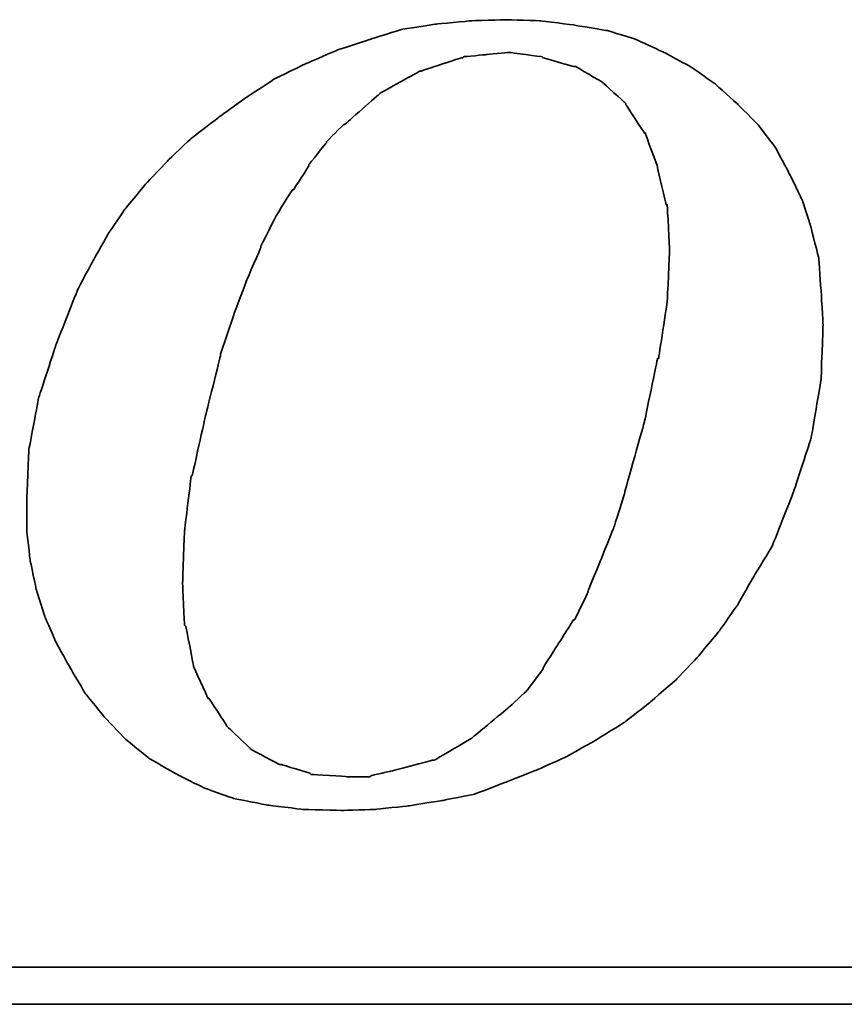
# Model space of a CAD drawing. Header units: millimetres. Extents: x 20 to 369, y 420 to 544.
# Tile 46 of 53: x 303.11 to 305.93, y 456.07 to 459.44. Entities that reach past the tile are written whole.
import ezdxf

# ---------------------------------------------------------------- set-up
doc = ezdxf.new("R2010")
doc.units = ezdxf.units.MM
doc.layers.add('DIM', color=4, linetype='CONTINUOUS')
doc.layers.add('layer 1', color=7, linetype='CONTINUOUS')

# ---------------------------------------------------------------- blocks, each defined once
blk = doc.blocks.new('TBI MOTION logo(完整正式版)')
at = {"layer": 'layer 1', "color": 22, "lineweight": 35}
for points, knots in [([(35.79625, -6.98375), (35.79625, -6.98375), (36.23125, -7.43875), (36.23125, -7.43875), (36.23125, -7.43875), (36.23125, -7.43875), (36.75625, -7.87125), (36.75625, -7.87125), (36.75625, -7.87125), (36.75625, -7.87125), (37.33125, -8.20375), (37.33125, -8.20375), (37.33125, -8.20375), (37.33125, -8.20375), (37.95625, -8.51875), (37.95625, -8.51875), (37.95625, -8.51875), (37.95625, -8.51875), (38.62625, -8.75875), (38.62625, -8.75875), (38.62625, -8.75875), (38.62625, -8.75875), (39.37125, -8.90375), (39.37125, -8.90375), (39.37125, -8.90375), (39.37125, -8.90375), (40.14125, -8.99875), (40.14125, -8.99875), (40.14125, -8.99875), (40.14125, -8.99875), (41.02625, -9.02375), (41.02625, -9.02375), (41.02625, -9.02375), (41.02625, -9.02375), (41.74625, -8.99875), (41.74625, -8.99875), (41.74625, -8.99875), (41.74625, -8.99875), (42.46625, -8.92375), (42.46625, -8.92375), (42.46625, -8.92375), (42.46625, -8.92375), (43.21125, -8.80625), (43.21125, -8.80625), (43.21125, -8.80625), (43.21125, -8.80625), (43.93125, -8.66375), (43.93125, -8.66375), (43.93125, -8.66375), (43.93125, -8.66375), (44.62625, -8.39875), (44.62625, -8.39875), (44.62625, -8.39875), (44.62625, -8.39875), (45.29625, -8.13375), (45.29625, -8.13375), (45.29625, -8.13375), (45.29625, -8.13375), (45.94625, -7.84375), (45.94625, -7.84375), (45.94625, -7.84375), (45.94625, -7.84375), (46.61625, -7.46375), (46.61625, -7.46375), (46.61625, -7.46375), (46.61625, -7.46375), (47.24125, -7.07875), (47.24125, -7.07875), (47.24125, -7.07875), (47.24125, -7.07875), (47.81625, -6.62375), (47.81625, -6.62375), (47.81625, -6.62375), (47.81625, -6.62375), (48.36875, -6.14375), (48.36875, -6.14375), (48.36875, -6.14375), (48.36875, -6.14375), (48.84625, -5.64125), (48.84625, -5.64125), (48.84625, -5.64125), (48.84625, -5.64125), (49.32625, -5.06375), (49.32625, -5.06375), (49.32625, -5.06375), (49.32625, -5.06375), (49.71125, -4.51374), (49.71125, -4.51374), (49.71125, -4.51374), (49.71125, -4.51374), (50.09625, -3.83874), (50.09625, -3.83874), (50.09625, -3.83874), (50.09625, -3.83874), (50.48125, -3.21374), (50.48125, -3.21374), (50.48125, -3.21374), (50.48125, -3.21374), (50.96125, -1.99125), (50.96125, -1.99125), (50.96125, -1.99125), (50.96125, -1.99125), (51.34375, -0.81875), (51.34375, -0.81875), (51.34375, -0.81875), (51.34375, -0.81875), (51.56125, 0.45624), (51.56125, 0.45624), (51.56125, 0.45624), (51.56125, 0.45624), (51.60625, 1.67624), (51.60625, 1.67624), (51.60625, 1.67624), (51.60625, 1.67624), (51.56125, 2.44625), (51.56125, 2.44625), (51.56125, 2.44625), (51.56125, 2.44625), (51.51125, 3.14125), (51.51125, 3.14125), (51.51125, 3.14125), (51.51125, 3.14125), (51.34375, 3.81125), (51.34375, 3.81125), (51.34375, 3.81125), (51.34375, 3.81125), (51.15125, 4.41125), (51.15125, 4.41125), (51.15125, 4.41125), (51.15125, 4.41125), (50.86125, 5.01125), (50.86125, 5.01125), (50.86125, 5.01125), (50.86125, 5.01125), (50.55125, 5.58875), (50.55125, 5.58875), (50.55125, 5.58875), (50.55125, 5.58875), (50.16625, 6.09125), (50.16625, 6.09125), (50.16625, 6.09125), (50.16625, 6.09125), (49.71125, 6.54875), (49.71125, 6.54875), (49.71125, 6.54875), (49.71125, 6.54875), (49.23125, 6.98125), (49.23125, 6.98125), (49.23125, 6.98125), (49.23125, 6.98125), (48.67875, 7.36625), (48.67875, 7.36625), (48.67875, 7.36625), (48.67875, 7.36625), (48.10375, 7.67625), (48.10375, 7.67625), (48.10375, 7.67625), (48.10375, 7.67625), (47.48125, 7.96375), (47.48125, 7.96375), (47.48125, 7.96375), (47.48125, 7.96375), (46.85625, 8.15625), (46.85625, 8.15625), (46.85625, 8.15625), (46.85625, 8.15625), (46.13625, 8.27624), (46.13625, 8.27624), (46.13625, 8.27624), (46.13625, 8.27624), (45.39125, 8.37125), (45.39125, 8.37125), (45.39125, 8.37125), (45.39125, 8.37125), (44.62625, 8.39624), (44.62625, 8.39624), (44.62625, 8.39624), (44.62625, 8.39624), (43.83625, 8.37125), (43.83625, 8.37125), (43.83625, 8.37125), (43.83625, 8.37125), (43.09125, 8.30125), (43.09125, 8.30125), (43.09125, 8.30125), (43.09125, 8.30125), (42.32125, 8.18125), (42.32125, 8.18125), (42.32125, 8.18125), (42.32125, 8.18125), (41.62875, 7.96375), (41.62875, 7.96375), (41.62875, 7.96375), (41.62875, 7.96375), (40.90625, 7.72625), (40.90625, 7.72625), (40.90625, 7.72625), (40.90625, 7.72625), (40.23624, 7.43625), (40.23624, 7.43625), (40.23624, 7.43625), (40.23624, 7.43625), (39.54124, 7.10125), (39.54124, 7.10125), (39.54124, 7.10125), (39.54124, 7.10125), (38.91625, 6.69125), (38.91625, 6.69125), (38.91625, 6.69125), (38.91625, 6.69125), (38.31625, 6.26125), (38.31625, 6.26125), (38.31625, 6.26125), (38.31625, 6.26125), (37.69125, 5.78125), (37.69125, 5.78125), (37.69125, 5.78125), (37.69125, 5.78125), (37.18625, 5.30125), (37.18625, 5.30125), (37.18625, 5.30125), (37.18625, 5.30125), (36.70625, 4.79624), (36.70625, 4.79624), (36.70625, 4.79624), (36.70625, 4.79624), (36.23125, 4.22125), (36.23125, 4.22125), (36.23125, 4.22125), (36.23125, 4.22125), (35.87124, 3.69375), (35.87124, 3.69375), (35.87124, 3.69375), (35.87124, 3.69375), (35.53125, 3.09125), (35.53125, 3.09125), (35.53125, 3.09125), (35.53125, 3.09125), (35.19875, 2.47125), (35.19875, 2.47125), (35.19875, 2.47125), (35.19875, 2.47125), (34.71625, 1.24625), (34.71625, 1.24625), (34.71625, 1.24625), (34.71625, 1.24625), (34.33125, 0.06874), (34.33125, 0.06874), (34.33125, 0.06874), (34.33125, 0.06874), (34.11625, -1.07875), (34.11625, -1.07875), (34.11625, -1.07875), (34.11625, -1.07875), (34.07125, -2.15875), (34.07125, -2.15875), (34.07125, -2.15875), (34.07125, -2.15875), (34.07125, -2.85375), (34.07125, -2.85375), (34.07125, -2.85375), (34.07125, -2.85375), (34.14125, -3.50375), (34.14125, -3.50375), (34.14125, -3.50375), (34.14125, -3.50375), (34.28625, -4.17375), (34.28625, -4.17375), (34.28625, -4.17375), (34.28625, -4.17375), (34.47625, -4.77624), (34.47625, -4.77624), (34.47625, -4.77624), (34.47625, -4.77624), (34.71625, -5.32625), (34.71625, -5.32625), (34.71625, -5.32625), (34.71625, -5.32625), (35.05375, -5.92875), (35.05375, -5.92875), (35.05375, -5.92875), (35.05375, -5.92875), (35.36375, -6.45375), (35.36375, -6.45375), (35.36375, -6.45375), (35.36375, -6.45375), (35.79625, -6.98375), (35.79625, -6.98375)], [0, 0, 0, 0, 0.01388889, 0.01388889, 0.01388889, 0.0138889, 0.02777778, 0.02777778, 0.02777778, 0.02777779, 0.04166667, 0.04166667, 0.04166667, 0.04166668, 0.05555556, 0.05555556, 0.05555556, 0.05555557, 0.06944444, 0.06944444, 0.06944444, 0.06944445, 0.08333333, 0.08333333, 0.08333333, 0.08333334, 0.09722222, 0.09722222, 0.09722222, 0.09722223, 0.11111111, 0.11111111, 0.11111111, 0.11111112, 0.125, 0.125, 0.125, 0.12500001, 0.13888889, 0.13888889, 0.13888889, 0.1388889, 0.15277778, 0.15277778, 0.15277778, 0.15277779, 0.16666667, 0.16666667, 0.16666667, 0.16666668, 0.18055556, 0.18055556, 0.18055556, 0.18055557, 0.19444444, 0.19444444, 0.19444444, 0.19444445, 0.20833333, 0.20833333, 0.20833333, 0.20833334, 0.22222222, 0.22222222, 0.22222222, 0.22222223, 0.23611111, 0.23611111, 0.23611111, 0.23611112, 0.25, 0.25, 0.25, 0.25000001, 0.26388889, 0.26388889, 0.26388889, 0.2638889, 0.27777778, 0.27777778, 0.27777778, 0.27777779, 0.29166667, 0.29166667, 0.29166667, 0.29166668, 0.30555556, 0.30555556, 0.30555556, 0.30555557, 0.31944444, 0.31944444, 0.31944444, 0.31944445, 0.33333333, 0.33333333, 0.33333333, 0.33333334, 0.34722222, 0.34722222, 0.34722222, 0.34722223, 0.36111111, 0.36111111, 0.36111111, 0.36111112, 0.375, 0.375, 0.375, 0.37500001, 0.38888889, 0.38888889, 0.38888889, 0.3888889, 0.40277778, 0.40277778, 0.40277778, 0.40277779, 0.41666667, 0.41666667, 0.41666667, 0.41666668, 0.43055556, 0.43055556, 0.43055556, 0.43055557, 0.44444444, 0.44444444, 0.44444444, 0.44444445, 0.45833333, 0.45833333, 0.45833333, 0.45833334, 0.47222222, 0.47222222, 0.47222222, 0.47222223, 0.48611111, 0.48611111, 0.48611111, 0.48611112, 0.5, 0.5, 0.5, 0.50000001, 0.51388889, 0.51388889, 0.51388889, 0.5138889, 0.52777778, 0.52777778, 0.52777778, 0.52777779, 0.54166667, 0.54166667, 0.54166667, 0.54166668, 0.55555556, 0.55555556, 0.55555556, 0.55555557, 0.56944444, 0.56944444, 0.56944444, 0.56944445, 0.58333333, 0.58333333, 0.58333333, 0.58333334, 0.59722222, 0.59722222, 0.59722222, 0.59722223, 0.61111111, 0.61111111, 0.61111111, 0.61111112, 0.625, 0.625, 0.625, 0.62500001, 0.63888889, 0.63888889, 0.63888889, 0.6388889, 0.65277778, 0.65277778, 0.65277778, 0.65277779, 0.66666667, 0.66666667, 0.66666667, 0.66666668, 0.68055556, 0.68055556, 0.68055556, 0.68055557, 0.69444444, 0.69444444, 0.69444444, 0.69444445, 0.70833333, 0.70833333, 0.70833333, 0.70833334, 0.72222222, 0.72222222, 0.72222222, 0.72222223, 0.73611111, 0.73611111, 0.73611111, 0.73611112, 0.75, 0.75, 0.75, 0.75000001, 0.76388889, 0.76388889, 0.76388889, 0.7638889, 0.77777778, 0.77777778, 0.77777778, 0.77777779, 0.79166667, 0.79166667, 0.79166667, 0.79166668, 0.80555556, 0.80555556, 0.80555556, 0.80555557, 0.81944444, 0.81944444, 0.81944444, 0.81944445, 0.83333333, 0.83333333, 0.83333333, 0.83333334, 0.84722222, 0.84722222, 0.84722222, 0.84722223, 0.86111111, 0.86111111, 0.86111111, 0.86111112, 0.875, 0.875, 0.875, 0.87500001, 0.88888889, 0.88888889, 0.88888889, 0.8888889, 0.90277778, 0.90277778, 0.90277778, 0.90277779, 0.91666667, 0.91666667, 0.91666667, 0.91666668, 0.93055556, 0.93055556, 0.93055556, 0.93055557, 0.94444444, 0.94444444, 0.94444444, 0.94444445, 0.95833333, 0.95833333, 0.95833333, 0.95833334, 0.97222222, 0.97222222, 0.97222222, 0.97222223, 0.98611111, 0.98611111, 0.98611111, 0.98611112, 1, 1, 1, 1]), ([(38.33875, 1.03124), (38.33875, 1.03124), (38.62625, 1.89625), (38.62625, 1.89625), (38.62625, 1.89625), (38.62625, 1.89625), (38.91625, 2.66375), (38.91625, 2.66375), (38.91625, 2.66375), (38.91625, 2.66375), (39.22625, 3.38125), (39.22625, 3.38125), (39.22625, 3.38125), (39.22625, 3.38125), (39.22625, 3.40624), (39.22625, 3.40624), (39.22625, 3.40624), (39.22625, 3.40624), (39.56124, 4.07624), (39.56124, 4.07624), (39.56124, 4.07624), (39.56124, 4.07624), (39.92125, 4.65125), (39.92125, 4.65125), (39.92125, 4.65125), (39.92125, 4.65125), (39.94625, 4.65125), (39.94625, 4.65125), (39.94625, 4.65125), (39.94625, 4.65125), (40.28125, 5.17875), (40.28125, 5.17875), (40.28125, 5.17875), (40.28125, 5.17875), (40.28125, 5.20375), (40.28125, 5.20375), (40.28125, 5.20375), (40.28125, 5.20375), (40.66875, 5.68625), (40.66875, 5.68625), (40.66875, 5.68625), (40.66875, 5.68625), (40.66875, 5.70625), (40.66875, 5.70625), (40.66875, 5.70625), (40.66875, 5.70625), (41.05124, 6.09125), (41.05124, 6.09125), (41.05124, 6.09125), (41.05124, 6.09125), (41.07625, 6.09125), (41.07625, 6.09125), (41.07625, 6.09125), (41.07625, 6.09125), (41.84125, 6.76625), (41.84125, 6.76625), (41.84125, 6.76625), (41.84125, 6.76625), (41.86625, 6.78625), (41.86625, 6.78625), (41.86625, 6.78625), (41.86625, 6.78625), (42.73125, 7.26624), (42.73125, 7.26624), (42.73125, 7.26624), (42.73125, 7.26624), (42.75625, 7.26624), (42.75625, 7.26624), (42.75625, 7.26624), (42.75625, 7.26624), (43.18625, 7.41125), (43.18625, 7.41125), (43.18625, 7.41125), (43.18625, 7.41125), (43.64125, 7.55625), (43.64125, 7.55625), (43.64125, 7.55625), (43.64125, 7.55625), (43.66625, 7.55625), (43.66625, 7.55625), (43.66625, 7.55625), (43.66625, 7.55625), (43.69125, 7.58124), (43.69125, 7.58124), (43.69125, 7.58124), (43.69125, 7.58124), (44.19125, 7.62625), (44.19125, 7.62625), (44.19125, 7.62625), (44.19125, 7.62625), (44.67125, 7.67625), (44.67125, 7.67625), (44.67125, 7.67625), (44.67125, 7.67625), (44.69625, 7.67625), (44.69625, 7.67625), (44.69625, 7.67625), (44.69625, 7.67625), (45.41875, 7.58124), (45.41875, 7.58124), (45.41875, 7.58124), (45.41875, 7.58124), (45.44125, 7.55625), (45.44125, 7.55625), (45.44125, 7.55625), (45.44125, 7.55625), (46.11125, 7.36625), (46.11125, 7.36625), (46.11125, 7.36625), (46.11125, 7.36625), (46.13625, 7.36625), (46.13625, 7.36625), (46.13625, 7.36625), (46.13625, 7.36625), (46.15875, 7.36625), (46.15875, 7.36625), (46.15875, 7.36625), (46.15875, 7.36625), (46.73625, 7.02624), (46.73625, 7.02624), (46.73625, 7.02624), (46.73625, 7.02624), (46.76125, 7.00624), (46.76125, 7.00624), (46.76125, 7.00624), (46.76125, 7.00624), (47.24125, 6.57124), (47.24125, 6.57124), (47.24125, 6.57124), (47.24125, 6.57124), (47.26625, 6.54875), (47.26625, 6.54875), (47.26625, 6.54875), (47.26625, 6.54875), (47.26625, 6.52375), (47.26625, 6.52375), (47.26625, 6.52375), (47.26625, 6.52375), (47.67375, 5.89875), (47.67375, 5.89875), (47.67375, 5.89875), (47.67375, 5.89875), (47.69625, 5.89875), (47.69625, 5.89875), (47.69625, 5.89875), (47.69625, 5.89875), (47.69625, 5.87625), (47.69625, 5.87625), (47.69625, 5.87625), (47.69625, 5.87625), (47.96125, 5.15625), (47.96125, 5.15625), (47.96125, 5.15625), (47.96125, 5.15625), (47.96125, 5.13125), (47.96125, 5.13125), (47.96125, 5.13125), (47.96125, 5.13125), (48.15125, 4.31875), (48.15125, 4.31875), (48.15125, 4.31875), (48.15125, 4.31875), (48.17625, 4.31875), (48.17625, 4.31875), (48.17625, 4.31875), (48.17625, 4.31875), (48.17625, 4.29125), (48.17625, 4.29125), (48.17625, 4.29125), (48.17625, 4.29125), (48.22625, 3.33125), (48.22625, 3.33125), (48.22625, 3.33125), (48.22625, 3.33125), (48.22625, 3.30875), (48.22625, 3.30875), (48.22625, 3.30875), (48.22625, 3.30875), (48.17625, 2.20624), (48.17625, 2.20624), (48.17625, 2.20624), (48.17625, 2.20624), (48.17625, 2.18124), (48.17625, 2.18124), (48.17625, 2.18124), (48.17625, 2.18124), (47.98375, 0.93624), (47.98375, 0.93624), (47.98375, 0.93624), (47.98375, 0.93624), (47.96125, 0.93624), (47.96125, 0.93624), (47.96125, 0.93624), (47.96125, 0.93624), (47.67375, -0.45874), (47.67375, -0.45874), (47.67375, -0.45874), (47.67375, -0.45874), (47.24125, -1.99125), (47.24125, -1.99125), (47.24125, -1.99125), (47.24125, -1.99125), (47.24125, -2.01874), (47.24125, -2.01874), (47.24125, -2.01874), (47.24125, -2.01874), (47.00125, -2.78375), (47.00125, -2.78375), (47.00125, -2.78375), (47.00125, -2.78375), (46.71125, -3.50375), (46.71125, -3.50375), (46.71125, -3.50375), (46.71125, -3.50375), (46.42625, -4.19875), (46.42625, -4.19875), (46.42625, -4.19875), (46.42625, -4.19875), (46.42625, -4.22375), (46.42625, -4.22375), (46.42625, -4.22375), (46.42625, -4.22375), (46.13625, -4.82374), (46.13625, -4.82374), (46.13625, -4.82374), (46.13625, -4.82374), (46.11125, -4.82374), (46.11125, -4.82374), (46.11125, -4.82374), (46.11125, -4.82374), (45.77625, -5.35125), (45.77625, -5.35125), (45.77625, -5.35125), (45.77625, -5.35125), (45.44125, -5.87875), (45.44125, -5.87875), (45.44125, -5.87875), (45.44125, -5.87875), (45.44125, -5.90375), (45.44125, -5.90375), (45.44125, -5.90375), (45.44125, -5.90375), (45.10625, -6.35875), (45.10625, -6.35875), (45.10625, -6.35875), (45.10625, -6.35875), (45.08125, -6.38375), (45.08125, -6.38375), (45.08125, -6.38375), (45.08125, -6.38375), (44.69625, -6.74375), (44.69625, -6.74375), (44.69625, -6.74375), (44.69625, -6.74375), (43.88375, -7.41625), (43.88375, -7.41625), (43.88375, -7.41625), (43.88375, -7.41625), (43.85625, -7.43875), (43.85625, -7.43875), (43.85625, -7.43875), (43.85625, -7.43875), (43.04125, -7.91875), (43.04125, -7.91875), (43.04125, -7.91875), (43.04125, -7.91875), (43.01625, -7.91875), (43.01625, -7.91875), (43.01625, -7.91875), (43.01625, -7.91875), (42.99625, -7.91875), (42.99625, -7.91875), (42.99625, -7.91875), (42.99625, -7.91875), (42.08125, -8.15875), (42.08125, -8.15875), (42.08125, -8.15875), (42.08125, -8.15875), (41.65125, -8.25625), (41.65125, -8.25625), (41.65125, -8.25625), (41.65125, -8.25625), (41.62875, -8.27875), (41.62875, -8.27875), (41.62875, -8.27875), (41.62875, -8.27875), (41.60125, -8.27875), (41.60125, -8.27875), (41.60125, -8.27875), (41.60125, -8.27875), (41.12125, -8.27875), (41.12125, -8.27875), (41.12125, -8.27875), (41.12125, -8.27875), (40.35624, -8.23125), (40.35624, -8.23125), (40.35624, -8.23125), (40.35624, -8.23125), (40.33125, -8.23125), (40.33125, -8.23125), (40.33125, -8.23125), (40.33125, -8.23125), (40.30625, -8.20375), (40.30625, -8.20375), (40.30625, -8.20375), (40.30625, -8.20375), (39.68375, -8.01375), (39.68375, -8.01375), (39.68375, -8.01375), (39.68375, -8.01375), (39.66124, -8.01375), (39.66124, -8.01375), (39.66124, -8.01375), (39.66124, -8.01375), (39.63625, -8.01375), (39.63625, -8.01375), (39.63625, -8.01375), (39.63625, -8.01375), (39.01125, -7.67875), (39.01125, -7.67875), (39.01125, -7.67875), (39.01125, -7.67875), (38.98875, -7.65375), (38.98875, -7.65375), (38.98875, -7.65375), (38.98875, -7.65375), (38.48625, -7.17375), (38.48625, -7.17375), (38.48625, -7.17375), (38.48625, -7.17375), (38.45875, -7.14875), (38.45875, -7.14875), (38.45875, -7.14875), (38.45875, -7.14875), (38.45875, -7.12875), (38.45875, -7.12875), (38.45875, -7.12875), (38.45875, -7.12875), (38.07625, -6.54875), (38.07625, -6.54875), (38.07625, -6.54875), (38.07625, -6.54875), (38.05125, -6.54875), (38.05125, -6.54875), (38.05125, -6.54875), (38.05125, -6.54875), (38.05125, -6.52875), (38.05125, -6.52875), (38.05125, -6.52875), (38.05125, -6.52875), (37.74125, -5.85375), (37.74125, -5.85375), (37.74125, -5.85375), (37.74125, -5.85375), (37.74125, -5.82875), (37.74125, -5.82875), (37.74125, -5.82875), (37.74125, -5.82875), (37.57375, -4.96875), (37.57375, -4.96875), (37.57375, -4.96875), (37.57375, -4.96875), (37.54625, -4.94375), (37.54625, -4.94375), (37.54625, -4.94375), (37.54625, -4.94375), (37.50125, -4.03375), (37.50125, -4.03375), (37.50125, -4.03375), (37.50125, -4.03375), (37.50125, -4.00875), (37.50125, -4.00875), (37.50125, -4.00875), (37.50125, -4.00875), (37.54625, -2.85375), (37.54625, -2.85375), (37.54625, -2.85375), (37.54625, -2.85375), (37.69125, -1.65875), (37.69125, -1.65875), (37.69125, -1.65875), (37.69125, -1.65875), (37.71624, -1.63375), (37.71624, -1.63375), (37.71624, -1.63375), (37.71624, -1.63375), (38.00375, -0.33875), (38.00375, -0.33875), (38.00375, -0.33875), (38.00375, -0.33875), (38.33875, 1.00624), (38.33875, 1.00624), (38.33875, 1.00624), (38.33875, 1.00624), (38.33875, 1.03124), (38.33875, 1.03124)], [0, 0, 0, 0, 0.01010101, 0.01010101, 0.01010101, 0.01010102, 0.02020202, 0.02020202, 0.02020202, 0.02020203, 0.03030303, 0.03030303, 0.03030303, 0.03030304, 0.04040404, 0.04040404, 0.04040404, 0.04040405, 0.05050505, 0.05050505, 0.05050505, 0.05050506, 0.06060606, 0.06060606, 0.06060606, 0.06060607, 0.07070707, 0.07070707, 0.07070707, 0.07070708, 0.08080808, 0.08080808, 0.08080808, 0.08080809, 0.09090909, 0.09090909, 0.09090909, 0.0909091, 0.1010101, 0.1010101, 0.1010101, 0.10101011, 0.11111111, 0.11111111, 0.11111111, 0.11111112, 0.12121212, 0.12121212, 0.12121212, 0.12121213, 0.13131313, 0.13131313, 0.13131313, 0.13131314, 0.14141414, 0.14141414, 0.14141414, 0.14141415, 0.15151515, 0.15151515, 0.15151515, 0.15151516, 0.16161616, 0.16161616, 0.16161616, 0.16161617, 0.17171717, 0.17171717, 0.17171717, 0.17171718, 0.18181818, 0.18181818, 0.18181818, 0.18181819, 0.19191919, 0.19191919, 0.19191919, 0.1919192, 0.2020202, 0.2020202, 0.2020202, 0.20202021, 0.21212121, 0.21212121, 0.21212121, 0.21212122, 0.22222222, 0.22222222, 0.22222222, 0.22222223, 0.23232323, 0.23232323, 0.23232323, 0.23232324, 0.24242424, 0.24242424, 0.24242424, 0.24242425, 0.25252525, 0.25252525, 0.25252525, 0.25252526, 0.26262626, 0.26262626, 0.26262626, 0.26262627, 0.27272727, 0.27272727, 0.27272727, 0.27272728, 0.28282828, 0.28282828, 0.28282828, 0.28282829, 0.29292929, 0.29292929, 0.29292929, 0.2929293, 0.3030303, 0.3030303, 0.3030303, 0.30303031, 0.31313131, 0.31313131, 0.31313131, 0.31313132, 0.32323232, 0.32323232, 0.32323232, 0.32323233, 0.33333333, 0.33333333, 0.33333333, 0.33333334, 0.34343434, 0.34343434, 0.34343434, 0.34343435, 0.35353535, 0.35353535, 0.35353535, 0.35353536, 0.36363636, 0.36363636, 0.36363636, 0.36363637, 0.37373737, 0.37373737, 0.37373737, 0.37373738, 0.38383838, 0.38383838, 0.38383838, 0.38383839, 0.39393939, 0.39393939, 0.39393939, 0.3939394, 0.4040404, 0.4040404, 0.4040404, 0.40404041, 0.41414141, 0.41414141, 0.41414141, 0.41414142, 0.42424242, 0.42424242, 0.42424242, 0.42424243, 0.43434343, 0.43434343, 0.43434343, 0.43434344, 0.44444444, 0.44444444, 0.44444444, 0.44444445, 0.45454545, 0.45454545, 0.45454545, 0.45454546, 0.46464646, 0.46464646, 0.46464646, 0.46464647, 0.47474747, 0.47474747, 0.47474747, 0.47474748, 0.48484848, 0.48484848, 0.48484848, 0.48484849, 0.49494949, 0.49494949, 0.49494949, 0.4949495, 0.50505051, 0.50505051, 0.50505051, 0.50505052, 0.51515152, 0.51515152, 0.51515152, 0.51515153, 0.52525253, 0.52525253, 0.52525253, 0.52525254, 0.53535354, 0.53535354, 0.53535354, 0.53535355, 0.54545455, 0.54545455, 0.54545455, 0.54545456, 0.55555556, 0.55555556, 0.55555556, 0.55555557, 0.56565657, 0.56565657, 0.56565657, 0.56565658, 0.57575758, 0.57575758, 0.57575758, 0.57575759, 0.58585859, 0.58585859, 0.58585859, 0.5858586, 0.5959596, 0.5959596, 0.5959596, 0.59595961, 0.60606061, 0.60606061, 0.60606061, 0.60606062, 0.61616162, 0.61616162, 0.61616162, 0.61616163, 0.62626263, 0.62626263, 0.62626263, 0.62626264, 0.63636364, 0.63636364, 0.63636364, 0.63636365, 0.64646465, 0.64646465, 0.64646465, 0.64646466, 0.65656566, 0.65656566, 0.65656566, 0.65656567, 0.66666667, 0.66666667, 0.66666667, 0.66666668, 0.67676768, 0.67676768, 0.67676768, 0.67676769, 0.68686869, 0.68686869, 0.68686869, 0.6868687, 0.6969697, 0.6969697, 0.6969697, 0.69696971, 0.70707071, 0.70707071, 0.70707071, 0.70707072, 0.71717172, 0.71717172, 0.71717172, 0.71717173, 0.72727273, 0.72727273, 0.72727273, 0.72727274, 0.73737374, 0.73737374, 0.73737374, 0.73737375, 0.74747475, 0.74747475, 0.74747475, 0.74747476, 0.75757576, 0.75757576, 0.75757576, 0.75757577, 0.76767677, 0.76767677, 0.76767677, 0.76767678, 0.77777778, 0.77777778, 0.77777778, 0.77777779, 0.78787879, 0.78787879, 0.78787879, 0.7878788, 0.7979798, 0.7979798, 0.7979798, 0.79797981, 0.80808081, 0.80808081, 0.80808081, 0.80808082, 0.81818182, 0.81818182, 0.81818182, 0.81818183, 0.82828283, 0.82828283, 0.82828283, 0.82828284, 0.83838384, 0.83838384, 0.83838384, 0.83838385, 0.84848485, 0.84848485, 0.84848485, 0.84848486, 0.85858586, 0.85858586, 0.85858586, 0.85858587, 0.86868687, 0.86868687, 0.86868687, 0.86868688, 0.87878788, 0.87878788, 0.87878788, 0.87878789, 0.88888889, 0.88888889, 0.88888889, 0.8888889, 0.8989899, 0.8989899, 0.8989899, 0.89898991, 0.90909091, 0.90909091, 0.90909091, 0.90909092, 0.91919192, 0.91919192, 0.91919192, 0.91919193, 0.92929293, 0.92929293, 0.92929293, 0.92929294, 0.93939394, 0.93939394, 0.93939394, 0.93939395, 0.94949495, 0.94949495, 0.94949495, 0.94949496, 0.95959596, 0.95959596, 0.95959596, 0.95959597, 0.96969697, 0.96969697, 0.96969697, 0.96969698, 0.97979798, 0.97979798, 0.97979798, 0.97979799, 0.98989899, 0.98989899, 0.98989899, 0.989899, 1, 1, 1, 1]), ([(75.90875, -9.47875), (75.90875, -9.47875), (75.90875, -12.28625), (75.90875, -12.28625), (75.90875, -12.28625), (75.90875, -12.28625), (75.90875, -12.47875), (75.90875, -12.47875), (75.90875, -12.47875), (75.90875, -12.47875), (75.71625, -12.47875), (75.71625, -12.47875), (75.71625, -12.47875), (75.71625, -12.47875), (-88.32875, -12.47875), (-88.32875, -12.47875), (-88.32875, -12.47875), (-88.32875, -12.47875), (-88.32875, -13.29375), (-88.32875, -13.29375), (-88.32875, -13.29375), (-88.32875, -13.29375), (82.89125, -13.29375), (82.89125, -13.29375), (82.89125, -13.29375), (82.89125, -13.29375), (75.90875, -9.47875), (75.90875, -9.47875)], [0, 0, 0, 0, 0.14285714, 0.14285714, 0.14285714, 0.14285715, 0.28571429, 0.28571429, 0.28571429, 0.2857143, 0.42857143, 0.42857143, 0.42857143, 0.42857144, 0.57142857, 0.57142857, 0.57142857, 0.57142858, 0.71428571, 0.71428571, 0.71428571, 0.71428572, 0.85714286, 0.85714286, 0.85714286, 0.85714287, 1, 1, 1, 1])]:
    blk.add_open_spline(points, degree=3, knots=knots, dxfattribs=at)

msp = doc.modelspace()

# ---------------------------------------------------------------- block references
at = {"layer": 'DIM', "color": 0, "xscale": 0.1555785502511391, "yscale": 0.1555785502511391, "zscale": 0.1555785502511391}
msp.add_blockref('TBI MOTION logo(完整正式版)', (297.8307, 458.1342), dxfattribs=at)

doc.saveas('drawing.dxf')
